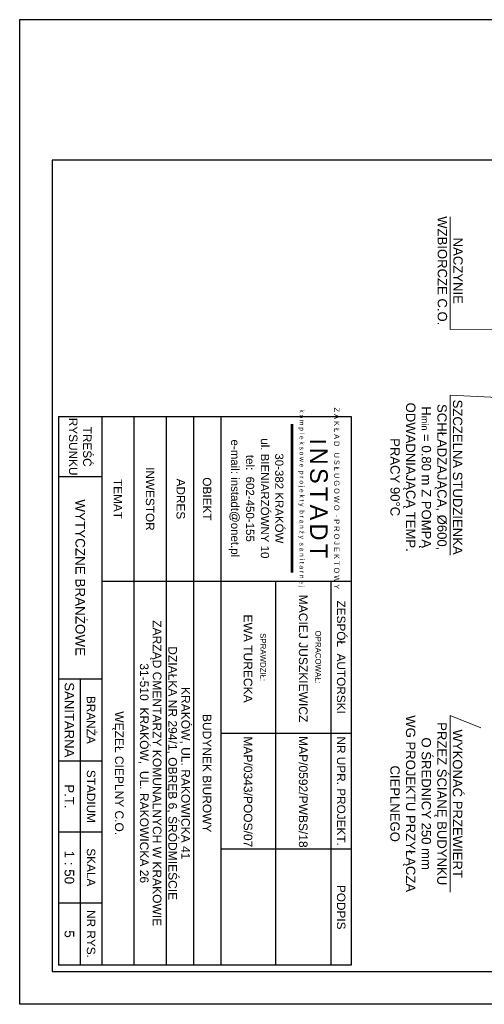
# Model space of a CAD drawing. Header units: millimetres. Extents: x -17023 to -15538, y -265397 to -264347.
# Tile 1 of 3: x -17023 to -16527, y -265397 to -264347. Entities that reach past the tile are written whole.
import ezdxf
from ezdxf.enums import TextEntityAlignment as Align

# ---------------------------------------------------------------- set-up
doc = ezdxf.new("R2010")
doc.units = ezdxf.units.MM
doc.layers.get('0').update_dxf_attribs({"color": 20, "lineweight": 35})
doc.layers.add('-- CO_opis', color=11, linetype='Continuous', lineweight=0)
doc.layers.add('-- RAMKA', color=11, linetype='Continuous')
doc.layers.add('TABELKA_T$0$-- RAMKA', color=11, linetype='Continuous')
doc.styles.add('INSTADT', font='arial.ttf', dxfattribs={"width": 0.9})
doc.styles.add('TABELKA_T$0$ARIAL', font='arial.ttf')
doc.styles.add('TABELKA_T$0$ARIAL_INSTADT', font='arial.ttf')
doc.styles.add('TABELKA_T$0$ARIAL_MAC', font='arial.ttf', dxfattribs={"width": 0.8})
doc.styles.add('TABELKA_T$0$INSTADT_SANIT', font='CEBERTR.TTF')

# ---------------------------------------------------------------- blocks, each defined once
blk = doc.blocks.new('TABELKA_T')
at = {"layer": 'TABELKA_T$0$-- RAMKA', "ltscale": 0.1}
for p, q in [((-1183.3, 13.3), (-1183.3, 637.7)), ((-1183.3, 637.7), (-13.3, 637.7)), ((-832.3, 105.9), (-832.3, 637.7)), ((-508.3, 359.2), (-508.3, 637.7)), ((-260.8, 637.7), (-260.8, 359.2)), ((-13.3, 637.7), (-13.3, 13.3)), ((-832.3, 594.5), (-13.3, 594.5)), ((-850.9, 512.9), (-1167.1, 512.9)), ((-850.9, 510.4), (-1167.1, 510.4)), ((-13.3, 476.8), (-832.3, 476.8)), ((-1183.3, 359.2), (-13.3, 359.2)), ((-1183.3, 301), (-13.3, 301)), ((-1183.3, 242.7), (-13.3, 242.7)), ((-1183.3, 174.3), (-13.3, 174.3)), ((-1183.3, 105.9), (-13.3, 105.9)), ((-1055.4, 13.3), (-1055.4, 105.9)), ((-624.3, 13.3), (-624.3, 105.9)), ((-448.9, 13.3), (-448.9, 105.9)), ((-297.7, 13.3), (-297.7, 105.9)), ((-146.5, 13.3), (-146.5, 105.9)), ((-624.3, 59.6), (-13.3, 59.6)), ((-1183.3, 13.3), (-13.3, 13.3))]:
    blk.add_line(p, q, dxfattribs=at)
at = {"layer": 'TABELKA_T$0$-- RAMKA', "ltscale": 0.1, "style": 'TABELKA_T$0$ARIAL_INSTADT'}
for s, p in [('30-382 KRAKÓW', (-1009, 475.5)), ('ul. BIENIARZÓWNY 10', (-1009, 444.9)), ('tel:  602-450-155', (-1009, 413.2)), ('e-mail: instadt@onet.pl', (-1009, 381.4))]:
    blk.add_text(s, height=17.55, dxfattribs=at).set_placement(p, align=Align.CENTER)
at = {"layer": 'TABELKA_T$0$-- RAMKA', "ltscale": 0.1, "attachment_point": 5}
for s, insert, char_height, style in [('{\\fArial|b0|i0|c238|p34;Z A K Ł A D   U S Ł U G O W O  - P R O J E K T O W Y\\P\\P\\P\\P\\H0.8889x;k o m p l e k s o w e  p r o j e k t y  b r a n ż y  s a n i t a r n e j}', (-1009, 568.5), 11.25, 'TABELKA_T$0$ARIAL_MAC'), ('{\\W1;ZESPÓŁ  AUTORSKI}', (-670.3, 616.1), 18, 'TABELKA_T$0$ARIAL'), ('{\\fArial|b0|i0|c238|p34;\\W1;NR UPR. PROJEKT.}', (-384.5, 616.1), 18, 'TABELKA_T$0$ARIAL'), ('{\\fArial|b0|i0|c238|p34;\\W1;PODPIS}', (-137, 616.1), 18, 'TABELKA_T$0$ARIAL'), ('I{\\H0.5556x; \\H2x;N\\H0.5x; \\H2x;S\\H0.5x; \\H2x;T\\H0.5x; \\H2x;A\\H0.5x; \\H2x;D\\H0.5x; \\H2x;T}', (-1009, 568.5), 33.75, 'TABELKA_T$0$INSTADT_SANIT'), ('{\\fArial|b0|i0|c238|p32;OPRACOWAŁ:}', (-670.3, 567.2), 12, 'TABELKA_T$0$ARIAL'), ('MAP/0592/PWBS/18', (-383, 535.1), 18.36, 'TABELKA_T$0$ARIAL_INSTADT'), ('{\\fArial|b0|i0|c238|p32;MACIEJ JUSZKIEWICZ}', (-667.4, 535.1), 18.36, 'TABELKA_T$0$ARIAL'), ('{\\fArial|b0|i0|c238|p32;SPRAWDZIŁ:}', (-670.3, 449.6), 12, 'TABELKA_T$0$ARIAL'), ('{\\fArial|b0|i0|c238|p32;EWA TURECKA}', (-667.4, 417.4), 18.36, 'TABELKA_T$0$ARIAL'), ('MAP/0343/POOS/07', (-383, 417.5), 18.36, 'TABELKA_T$0$ARIAL_INSTADT'), ('{\\W1;OBIEKT}', (-1007.8, 330.1), 18, 'TABELKA_T$0$ARIAL'), ('{\\fArial|b0|i0|c238|p34;\\W1;ADRES}', (-1007.8, 273.9), 18, 'TABELKA_T$0$ARIAL'), ('{\\fArial|b0|i0|c238|p34;\\W1;INWESTOR}', (-1007.8, 208.5), 18, 'TABELKA_T$0$ARIAL'), ('{\\fArial|b0|i0|c238|p34;\\W1;TEMAT}', (-1007.8, 140.1), 18, 'TABELKA_T$0$ARIAL'), ('{\\fArial|b0|i0|c238|p34;\\W1;TREŚĆ\\PRYSUNKU}', (-1119.3, 59.6), 18, 'TABELKA_T$0$ARIAL'), ('{\\fArial|b0|i0|c238|p34;\\W1;BRANŻA}', (-536.6, 82.7), 18, 'TABELKA_T$0$ARIAL'), ('{\\fArial|b0|i0|c238|p34;\\W1;STADIUM}', (-373.3, 82.7), 18, 'TABELKA_T$0$ARIAL'), ('{\\fArial|b0|i0|c238|p34;\\W1;SKALA}', (-222.1, 82.7), 18, 'TABELKA_T$0$ARIAL'), ('{\\fArial|b0|i0|c238|p34;\\W1;NR RYS.}', (-79.9, 82.7), 18, 'TABELKA_T$0$ARIAL'), ('{\\W1;SANITARNA}', (-536.6, 36.4), 20, 'TABELKA_T$0$ARIAL'), ('P.T.', (-373.3, 36.4), 20, 'TABELKA_T$0$ARIAL')]:
    blk.add_mtext(s, dxfattribs=dict(at, insert=insert, char_height=char_height, style=style))
at = {"layer": 'TABELKA_T$0$-- RAMKA', "ltscale": 0.1, "attachment_point": 5, "style": 'TABELKA_T$0$ARIAL_INSTADT'}
for s, insert, char_height, line_spacing_factor in [('{\\H0.864x;BUDYNEK BIUROWY}', (-422.8, 330.1), 21.171, 0.95), ('KRAKÓW, UL. RAKOWICKA 41\\PDZIAŁKA NR 294/1, OBRĘB 6, ŚRÓDMIEŚCIE{\\H1.5048x; }', (-422.8, 267.8), 18.36, 0.9), ('ZARZĄD CMENTARZY KOMUNALNYCH W KRAKOWIE\\P31-510  KRAKÓW,  UL. RAKOWICKA 26', (-422.8, 208.2), 18.36, 0.9), ('{\\H0.864x;WĘZEŁ CIEPLNY C.O.}', (-422.8, 140.1), 21.171, 0.95)]:
    blk.add_mtext(s, dxfattribs=dict(at, insert=insert, char_height=char_height, line_spacing_factor=line_spacing_factor))
blk = doc.blocks.new('RAMKA')
at = {"layer": '-- RAMKA', "color": 50}
blk.add_lwpolyline([(0, 2970), (2100, 2970), (2100, 0), (0, 0)], close=True, dxfattribs=at)
at = {"layer": '-- RAMKA', "color": 11}
blk.add_lwpolyline([(300, 69.4), (2030, 69.4), (2030, 2900), (300, 2900)], close=True, dxfattribs=at)

msp = doc.modelspace()

# ---------------------------------------------------------------- block references
at = {"layer": '-- RAMKA', "xscale": 0.5, "yscale": 0.5, "zscale": 0.5, "rotation": 269.9999999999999}
msp.add_blockref('TABELKA_T', (-16988, -265361.9), dxfattribs=at)

# ---------------------------------------------------------------- texts
at = {"layer": '-- CO_opis', "color": 11, "insert": (-16589.2, -265183), "char_height": 10, "attachment_point": 5, "rotation": 270, "style": 'INSTADT', "bg_fill": 3, "box_fill_scale": 1.1, "bg_fill_color": 256, "bg_fill_transparency": 0}
msp.add_mtext('{\\W1;WYKONAĆ PRZEWIERT\\PPRZEZ ŚCIANĘ BUDYNKU\\PO ŚREDNICY 250 mm\\PWG PROJEKTU PRZYŁĄCZA\\PCIEPLNEGO}', dxfattribs=at)
at = {"layer": '-- RAMKA', "color": 7, "attachment_point": 5, "rotation": 270, "style": 'INSTADT'}
for s, insert, char_height in [('{\\W1;WYTYCZNE BRANŻOWE}', (-16958.2, -264942), 10.252), ('{\\W1;1 : 50}', (-16969.8, -265250.9), 10.252), ('{\\W1;5}', (-16969.8, -265322), 10.25)]:
    msp.add_mtext(s, dxfattribs=dict(at, insert=insert, char_height=char_height))

# ---------------------------------------------------------------- next in the draw order: linework, layer by layer
at = {"layer": '-- CO_opis', "color": 11, "lineweight": 0}
msp.add_lwpolyline([(-16563.7, -265277.2), (-16563.7, -265088.8), (-16531, -265102)], dxfattribs=at)

# ---------------------------------------------------------------- next in the draw order: texts
at = {"layer": '-- CO_opis', "color": 11, "insert": (-16589.1, -264834.8), "char_height": 10, "attachment_point": 5, "rotation": 270, "style": 'INSTADT', "bg_fill": 3, "box_fill_scale": 1.5, "bg_fill_color": 256, "bg_fill_transparency": 0}
msp.add_mtext('{\\W1;SZCZELNA STUDZIENKA \\PSCHŁADZAJĄCA, Ø600,\\PH\\H0.7x;min\\H1.4286x; = 0.80 m Z POMPĄ\\PODWADNIAJĄCĄ TEMP.\\PPRACY 90°C}', dxfattribs=at)

# ---------------------------------------------------------------- next in the draw order: linework, layer by layer
at = {"layer": '-- CO_opis', "color": 11}
msp.add_lwpolyline([(-16563.7, -264918), (-16563.7, -264752.5), (-16563.7, -264747.5), (-16404.2, -264755.2)], dxfattribs=at)

# ---------------------------------------------------------------- next in the draw order: block references
at = {"xscale": 0.5, "yscale": 0.5, "zscale": 0.5, "rotation": 270}
msp.add_blockref('RAMKA', (-17022.7, -264346.9), dxfattribs=at)

# ---------------------------------------------------------------- next in the draw order: texts
at = {"layer": '-- CO_opis', "color": 11, "insert": (-16563.7, -264614.7), "char_height": 10, "attachment_point": 5, "rotation": 270, "style": 'INSTADT', "bg_fill": 3, "box_fill_scale": 1.5, "bg_fill_color": 256, "bg_fill_transparency": 0}
msp.add_mtext('{\\W1;NACZYNIE\\PWZBIORCZE C.O.}', dxfattribs=at)

# ---------------------------------------------------------------- next in the draw order: linework, layer by layer
at = {"layer": '-- CO_opis', "color": 11}
msp.add_lwpolyline([(-16471.8, -264676.9), (-16563.7, -264677.2), (-16563.7, -264677.2), (-16563.7, -264557.2)], dxfattribs=at)

doc.saveas('drawing.dxf')
